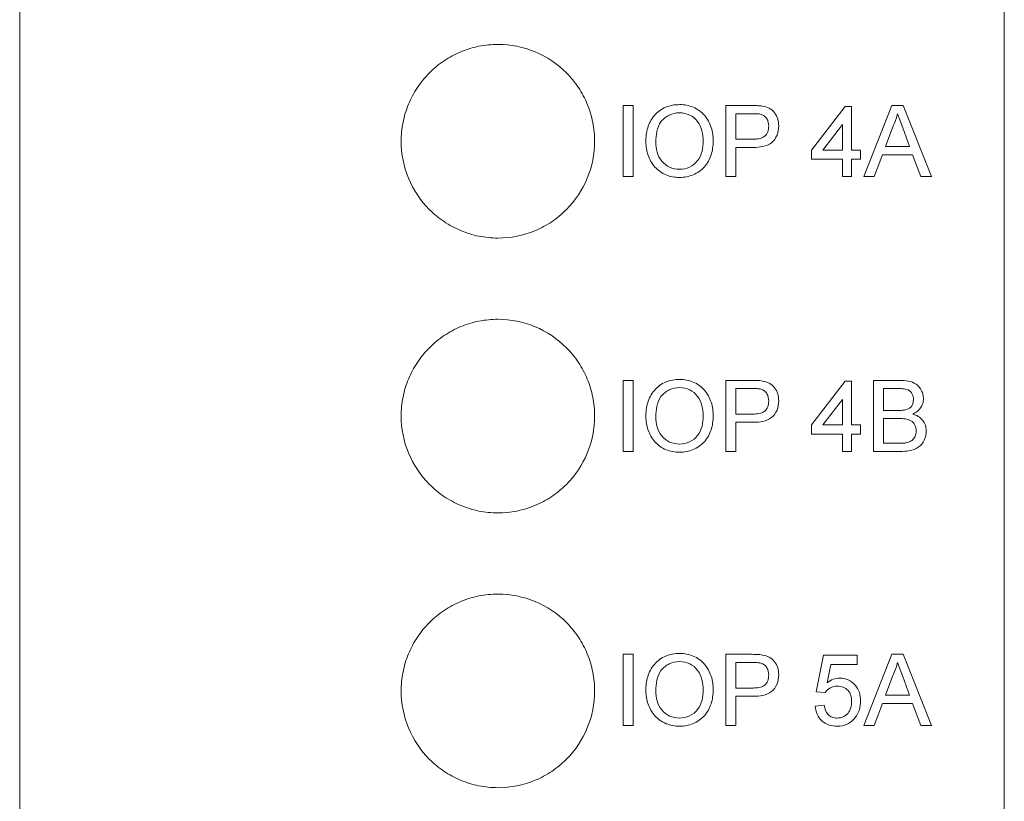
# Model space of a CAD drawing. Header units: millimetres. Extents: x 216 to 455, y 70 to 254.
# Tile 24 of 69: x 338 to 356, y 126 to 140. Entities that reach past the tile are written whole.
import ezdxf

# ---------------------------------------------------------------- set-up
doc = ezdxf.new("R2010")
doc.units = ezdxf.units.MM

msp = doc.modelspace()

# ---------------------------------------------------------------- linework, layer by layer
at = {"color": 7, "linetype": 'Continuous', "lineweight": 15}
for p, q in [((337.765, 218.36), (337.765, 86.465)), ((355.575, 218.36), (355.575, 86.465)), ((348.68, 138.81), (348.68, 137.526)), ((348.861, 138.81), (348.68, 138.81)), ((348.861, 137.526), (348.861, 138.81)), ((350.54, 138.81), (350.54, 137.526)), ((351.012, 138.81), (350.54, 138.81)), ((352.697, 138.793), (352.088, 138.003)), ((352.812, 138.793), (352.697, 138.793)), ((352.812, 138.003), (352.812, 138.793)), ((353.542, 138.81), (353.032, 137.526)), ((353.746, 138.81), (353.542, 138.81)), ((354.256, 137.526), (353.746, 138.81)), ((350.721, 138.201), (350.721, 138.662)), ((350.721, 138.662), (351.028, 138.662)), ((352.291, 138.003), (352.648, 138.466)), ((352.648, 138.466), (352.648, 138.003)), ((353.425, 138.069), (353.556, 138.424)), ((353.738, 138.406), (353.863, 138.069)), ((351.031, 138.201), (350.721, 138.201)), ((350.721, 137.526), (350.721, 138.052)), ((350.721, 138.052), (351.036, 138.052)), ((353.863, 138.069), (353.425, 138.069)), ((352.088, 138.003), (352.088, 137.838)), ((352.648, 138.003), (352.291, 138.003)), ((352.977, 138.003), (352.812, 138.003)), ((352.977, 137.838), (352.977, 138.003)), ((353.224, 137.526), (353.37, 137.921)), ((353.37, 137.921), (353.917, 137.921)), ((353.917, 137.921), (354.064, 137.526)), ((352.088, 137.838), (352.648, 137.838)), ((352.648, 137.838), (352.648, 137.526)), ((352.812, 137.526), (352.812, 137.838)), ((352.812, 137.838), (352.977, 137.838)), ((348.68, 137.526), (348.861, 137.526)), ((350.54, 137.526), (350.721, 137.526)), ((352.648, 137.526), (352.812, 137.526)), ((353.032, 137.526), (353.224, 137.526)), ((354.064, 137.526), (354.256, 137.526)), ((348.861, 133.841), (348.68, 133.841)), ((348.68, 133.841), (348.68, 132.557)), ((348.861, 132.557), (348.861, 133.841)), ((351.012, 133.841), (350.54, 133.841)), ((350.54, 133.841), (350.54, 132.557)), ((352.697, 133.825), (352.088, 133.035)), ((352.812, 133.825), (352.697, 133.825)), ((352.812, 133.035), (352.812, 133.825)), ((353.688, 133.841), (353.208, 133.841)), ((353.208, 133.841), (353.208, 132.557)), ((350.721, 133.232), (350.721, 133.693)), ((350.721, 133.693), (351.028, 133.693)), ((353.389, 133.298), (353.389, 133.693)), ((353.389, 133.693), (353.633, 133.693)), ((352.291, 133.035), (352.648, 133.497)), ((352.648, 133.497), (352.648, 133.035)), ((351.031, 133.232), (350.721, 133.232)), ((353.653, 133.298), (353.389, 133.298)), ((350.721, 132.557), (350.721, 133.084)), ((350.721, 133.084), (351.036, 133.084)), ((353.389, 132.705), (353.389, 133.15)), ((353.389, 133.15), (353.672, 133.15)), ((352.088, 133.035), (352.088, 132.87)), ((352.088, 132.87), (352.648, 132.87)), ((352.648, 133.035), (352.291, 133.035)), ((352.648, 132.87), (352.648, 132.557)), ((352.977, 133.035), (352.812, 133.035)), ((352.812, 132.557), (352.812, 132.87)), ((352.812, 132.87), (352.977, 132.87)), ((352.977, 132.87), (352.977, 133.035)), ((353.692, 132.705), (353.389, 132.705)), ((348.68, 132.557), (348.861, 132.557)), ((350.54, 132.557), (350.721, 132.557)), ((352.648, 132.557), (352.812, 132.557)), ((353.208, 132.557), (353.69, 132.557)), ((348.861, 128.889), (348.68, 128.889)), ((348.68, 128.889), (348.68, 127.604)), ((348.861, 127.604), (348.861, 128.889)), ((351.012, 128.889), (350.54, 128.889)), ((350.54, 128.889), (350.54, 127.604)), ((352.302, 128.872), (352.17, 128.213)), ((352.911, 128.872), (352.302, 128.872)), ((352.911, 128.707), (352.911, 128.872)), ((353.542, 128.889), (353.032, 127.604)), ((353.746, 128.889), (353.542, 128.889)), ((354.256, 127.604), (353.746, 128.889)), ((350.721, 128.279), (350.721, 128.74)), ((350.721, 128.74), (351.028, 128.74)), ((352.371, 128.375), (352.437, 128.707)), ((352.437, 128.707), (352.911, 128.707)), ((353.425, 128.148), (353.556, 128.503)), ((353.738, 128.485), (353.863, 128.148)), ((351.031, 128.279), (350.721, 128.279)), ((350.721, 127.604), (350.721, 128.131)), ((350.721, 128.131), (351.036, 128.131)), ((352.17, 128.213), (352.335, 128.197)), ((353.863, 128.148), (353.425, 128.148)), ((352.318, 127.967), (352.154, 127.95)), ((353.224, 127.604), (353.37, 127.999)), ((353.37, 127.999), (353.917, 127.999)), ((353.917, 127.999), (354.064, 127.604)), ((348.68, 127.604), (348.861, 127.604)), ((350.54, 127.604), (350.721, 127.604)), ((353.032, 127.604), (353.224, 127.604)), ((354.064, 127.604), (354.256, 127.604))]:
    msp.add_line(p, q, dxfattribs=at)
for points, knots in [([(348.165, 138.164), (348.165, 138.279), (348.154, 138.392), (348.11, 138.615), (348.076, 138.726), (347.989, 138.938), (347.936, 139.038), (347.809, 139.228), (347.735, 139.318), (347.493, 139.561), (347.298, 139.692), (346.876, 139.867), (346.645, 139.914), (346.302, 139.914), (346.186, 139.902), (345.96, 139.857), (345.851, 139.824), (345.639, 139.736), (345.536, 139.681), (345.346, 139.554), (345.258, 139.481), (345.095, 139.318), (345.023, 139.229), (344.896, 139.04), (344.842, 138.938), (344.754, 138.726), (344.721, 138.617), (344.677, 138.393), (344.665, 138.278), (344.665, 137.936), (344.711, 137.707), (344.884, 137.286), (345.014, 137.091), (345.255, 136.848), (345.345, 136.774), (345.536, 136.647), (345.636, 136.593), (345.848, 136.504), (345.96, 136.47), (346.184, 136.425), (346.298, 136.414), (346.645, 136.413), (346.873, 136.459), (347.192, 136.591), (347.293, 136.645), (347.483, 136.772), (347.573, 136.846), (347.815, 137.089), (347.945, 137.284), (348.119, 137.704), (348.165, 137.933), (348.165, 138.164)], [0, 0, 0, 0, 0.03125, 0.03125, 0.0625, 0.0625, 0.09375, 0.09375, 0.125, 0.125, 0.1875, 0.1875, 0.25, 0.25, 0.28125, 0.28125, 0.3125, 0.3125, 0.34375, 0.34375, 0.375, 0.375, 0.40625, 0.40625, 0.4375, 0.4375, 0.46875, 0.46875, 0.5, 0.5, 0.5625, 0.5625, 0.625, 0.625, 0.65625, 0.65625, 0.6875, 0.6875, 0.71875, 0.71875, 0.75, 0.75, 0.8125, 0.8125, 0.84375, 0.84375, 0.875, 0.875, 0.9375, 0.9375, 1, 1, 1, 1]), ([(349.702, 138.826), (349.615, 138.824), (349.529, 138.812), (349.371, 138.745), (349.301, 138.693), (349.189, 138.564), (349.149, 138.486), (349.101, 138.322), (349.093, 138.236), (349.092, 138.151)], [0, 0, 0, 0, 0.25, 0.25, 0.5, 0.5, 0.75, 0.75, 1, 1, 1, 1]), ([(350.31, 138.166), (350.308, 138.25), (350.299, 138.333), (350.248, 138.493), (350.208, 138.569), (350.097, 138.696), (350.026, 138.745), (349.872, 138.811), (349.786, 138.825), (349.702, 138.826)], [0, 0, 0, 0, 0.25, 0.25, 0.5, 0.5, 0.75, 0.75, 1, 1, 1, 1]), ([(351.203, 138.798), (351.187, 138.8), (351.171, 138.803), (351.155, 138.804), (351.139, 138.806), (351.123, 138.807), (351.108, 138.808), (351.076, 138.809), (351.044, 138.81), (351.012, 138.81)], [0, 0, 0, 0, 0.0000477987, 0.0000477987, 0.0000477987, 0.0000955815, 0.0000955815, 0.0000955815, 0.0001909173, 0.0001909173, 0.0001909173, 0.0001909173]), ([(351.495, 138.441), (351.494, 138.483), (351.49, 138.524), (351.464, 138.605), (351.445, 138.643), (351.394, 138.711), (351.361, 138.739), (351.286, 138.779), (351.244, 138.79), (351.203, 138.798)], [0, 0, 0, 0, 0.25, 0.25, 0.5, 0.5, 0.75, 0.75, 1, 1, 1, 1]), ([(349.273, 138.149), (349.274, 138.213), (349.277, 138.277), (349.304, 138.403), (349.326, 138.465), (349.404, 138.569), (349.457, 138.609), (349.572, 138.665), (349.638, 138.677), (349.703, 138.678)], [0, 0, 0, 0, 0.25, 0.25, 0.5, 0.5, 0.75, 0.75, 1, 1, 1, 1]), ([(349.703, 138.678), (349.766, 138.677), (349.828, 138.665), (349.941, 138.611), (349.991, 138.57), (350.065, 138.47), (350.091, 138.412), (350.122, 138.292), (350.128, 138.229), (350.129, 138.167)], [0, 0, 0, 0, 0.25, 0.25, 0.5, 0.5, 0.75, 0.75, 1, 1, 1, 1]), ([(351.028, 138.662), (351.041, 138.662), (351.053, 138.661), (351.065, 138.661), (351.078, 138.661), (351.09, 138.661), (351.103, 138.66), (351.127, 138.659), (351.152, 138.656), (351.176, 138.65)], [0, 0, 0, 0, 0.0000371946, 0.0000371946, 0.0000371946, 0.0000743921, 0.0000743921, 0.0000743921, 0.0001487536, 0.0001487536, 0.0001487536, 0.0001487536]), ([(351.176, 138.65), (351.198, 138.643), (351.218, 138.633), (351.254, 138.604), (351.269, 138.587), (351.305, 138.527), (351.313, 138.481), (351.314, 138.436)], [0, 0, 0, 0, 0.25, 0.25, 0.5, 0.5, 1, 1, 1, 1]), ([(353.556, 138.424), (353.575, 138.462), (353.593, 138.5), (353.607, 138.539), (353.615, 138.559), (353.622, 138.579), (353.628, 138.6), (353.634, 138.62), (353.639, 138.641), (353.644, 138.662)], [0, 0, 0, 0, 0.0001264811, 0.0001264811, 0.0001264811, 0.0001904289, 0.0001904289, 0.0001904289, 0.0002546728, 0.0002546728, 0.0002546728, 0.0002546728]), ([(353.644, 138.662), (353.651, 138.64), (353.66, 138.619), (353.667, 138.598), (353.675, 138.577), (353.683, 138.555), (353.691, 138.534), (353.707, 138.492), (353.723, 138.449), (353.738, 138.406)], [0, 0, 0, 0, 0.0000683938, 0.0000683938, 0.0000683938, 0.0001367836, 0.0001367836, 0.0001367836, 0.0002735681, 0.0002735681, 0.0002735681, 0.0002735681]), ([(351.314, 138.436), (351.313, 138.4), (351.309, 138.365), (351.284, 138.3), (351.263, 138.27), (351.206, 138.228), (351.171, 138.217), (351.102, 138.203), (351.067, 138.201), (351.031, 138.201)], [0, 0, 0, 0, 0.25, 0.25, 0.5, 0.5, 0.75, 0.75, 1, 1, 1, 1]), ([(351.036, 138.052), (351.094, 138.053), (351.151, 138.056), (351.264, 138.08), (351.321, 138.1), (351.409, 138.171), (351.442, 138.221), (351.486, 138.326), (351.494, 138.383), (351.495, 138.441)], [0, 0, 0, 0, 0.25, 0.25, 0.5, 0.5, 0.75, 0.75, 1, 1, 1, 1]), ([(349.092, 138.151), (349.092, 138.068), (349.105, 137.988), (349.16, 137.832), (349.2, 137.759), (349.312, 137.636), (349.381, 137.588), (349.534, 137.524), (349.617, 137.51), (349.701, 137.509)], [0, 0, 0, 0, 0.25, 0.25, 0.5, 0.5, 0.75, 0.75, 1, 1, 1, 1]), ([(349.7, 137.657), (349.639, 137.659), (349.577, 137.669), (349.467, 137.72), (349.418, 137.759), (349.34, 137.853), (349.312, 137.909), (349.279, 138.026), (349.274, 138.088), (349.273, 138.149)], [0, 0, 0, 0, 0.25, 0.25, 0.5, 0.5, 0.75, 0.75, 1, 1, 1, 1]), ([(350.129, 138.167), (350.128, 138.105), (350.123, 138.043), (350.093, 137.923), (350.067, 137.864), (349.99, 137.765), (349.94, 137.724), (349.827, 137.669), (349.763, 137.659), (349.7, 137.657)], [0, 0, 0, 0, 0.25, 0.25, 0.5, 0.5, 0.75, 0.75, 1, 1, 1, 1]), ([(349.701, 137.509), (349.785, 137.511), (349.869, 137.525), (350.024, 137.59), (350.096, 137.637), (350.206, 137.763), (350.247, 137.838), (350.298, 137.997), (350.308, 138.081), (350.31, 138.166)], [0, 0, 0, 0, 0.25, 0.25, 0.5, 0.5, 0.75, 0.75, 1, 1, 1, 1]), ([(348.165, 133.196), (348.165, 133.311), (348.154, 133.424), (348.11, 133.647), (348.077, 133.758), (347.989, 133.969), (347.936, 134.07), (347.809, 134.26), (347.735, 134.35), (347.494, 134.593), (347.298, 134.724), (346.876, 134.899), (346.645, 134.945), (346.302, 134.946), (346.186, 134.934), (345.96, 134.889), (345.851, 134.856), (345.639, 134.768), (345.536, 134.713), (345.346, 134.586), (345.258, 134.513), (345.095, 134.35), (345.022, 134.261), (344.896, 134.071), (344.841, 133.969), (344.754, 133.758), (344.721, 133.649), (344.677, 133.425), (344.665, 133.31), (344.665, 132.968), (344.711, 132.739), (344.884, 132.319), (345.014, 132.123), (345.255, 131.881), (345.345, 131.807), (345.535, 131.679), (345.636, 131.625), (345.848, 131.536), (345.959, 131.502), (346.184, 131.457), (346.298, 131.446), (346.645, 131.445), (346.873, 131.491), (347.192, 131.623), (347.293, 131.677), (347.483, 131.804), (347.573, 131.879), (347.815, 132.121), (347.945, 132.316), (348.119, 132.736), (348.165, 132.965), (348.165, 133.196)], [0, 0, 0, 0, 0.03125, 0.03125, 0.0625, 0.0625, 0.09375, 0.09375, 0.125, 0.125, 0.1875, 0.1875, 0.25, 0.25, 0.28125, 0.28125, 0.3125, 0.3125, 0.34375, 0.34375, 0.375, 0.375, 0.40625, 0.40625, 0.4375, 0.4375, 0.46875, 0.46875, 0.5, 0.5, 0.5625, 0.5625, 0.625, 0.625, 0.65625, 0.65625, 0.6875, 0.6875, 0.71875, 0.71875, 0.75, 0.75, 0.8125, 0.8125, 0.84375, 0.84375, 0.875, 0.875, 0.9375, 0.9375, 1, 1, 1, 1]), ([(349.702, 133.858), (349.615, 133.856), (349.529, 133.844), (349.371, 133.777), (349.301, 133.724), (349.189, 133.595), (349.149, 133.517), (349.101, 133.353), (349.093, 133.268), (349.092, 133.182)], [0, 0, 0, 0, 0.25, 0.25, 0.5, 0.5, 0.75, 0.75, 1, 1, 1, 1]), ([(350.31, 133.197), (350.308, 133.281), (350.299, 133.364), (350.248, 133.524), (350.208, 133.6), (350.097, 133.727), (350.026, 133.776), (349.872, 133.843), (349.787, 133.856), (349.702, 133.858)], [0, 0, 0, 0, 0.25, 0.25, 0.5, 0.5, 0.75, 0.75, 1, 1, 1, 1]), ([(351.203, 133.829), (351.187, 133.832), (351.171, 133.834), (351.155, 133.836), (351.139, 133.837), (351.123, 133.838), (351.108, 133.839), (351.076, 133.841), (351.044, 133.841), (351.012, 133.841)], [0, 0, 0, 0, 0.0000477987, 0.0000477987, 0.0000477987, 0.0000955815, 0.0000955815, 0.0000955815, 0.0001909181, 0.0001909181, 0.0001909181, 0.0001909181]), ([(351.495, 133.472), (351.494, 133.514), (351.49, 133.556), (351.464, 133.637), (351.445, 133.675), (351.394, 133.742), (351.361, 133.77), (351.286, 133.81), (351.245, 133.821), (351.203, 133.829)], [0, 0, 0, 0, 0.25, 0.25, 0.5, 0.5, 0.75, 0.75, 1, 1, 1, 1]), ([(354.113, 133.509), (354.112, 133.534), (354.11, 133.559), (354.098, 133.608), (354.089, 133.632), (354.054, 133.7), (354.021, 133.74), (353.939, 133.799), (353.89, 133.817), (353.791, 133.838), (353.739, 133.841), (353.688, 133.841)], [0, 0, 0, 0, 0.125, 0.125, 0.25, 0.25, 0.5, 0.5, 0.75, 0.75, 1, 1, 1, 1]), ([(349.273, 133.18), (349.274, 133.245), (349.277, 133.309), (349.304, 133.434), (349.326, 133.497), (349.404, 133.601), (349.456, 133.64), (349.572, 133.697), (349.638, 133.708), (349.703, 133.71)], [0, 0, 0, 0, 0.25, 0.25, 0.5, 0.5, 0.75, 0.75, 1, 1, 1, 1]), ([(349.703, 133.71), (349.766, 133.708), (349.828, 133.696), (349.941, 133.642), (349.991, 133.602), (350.065, 133.502), (350.091, 133.444), (350.122, 133.323), (350.128, 133.261), (350.129, 133.199)], [0, 0, 0, 0, 0.25, 0.25, 0.5, 0.5, 0.75, 0.75, 1, 1, 1, 1]), ([(351.028, 133.693), (351.041, 133.693), (351.053, 133.693), (351.065, 133.693), (351.078, 133.693), (351.09, 133.692), (351.103, 133.692), (351.127, 133.69), (351.152, 133.688), (351.176, 133.682)], [0, 0, 0, 0, 0.0000371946, 0.0000371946, 0.0000371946, 0.0000743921, 0.0000743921, 0.0000743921, 0.0001487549, 0.0001487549, 0.0001487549, 0.0001487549]), ([(351.176, 133.682), (351.198, 133.674), (351.218, 133.665), (351.254, 133.636), (351.269, 133.618), (351.305, 133.559), (351.313, 133.513), (351.314, 133.467)], [0, 0, 0, 0, 0.25, 0.25, 0.5, 0.5, 1, 1, 1, 1]), ([(353.633, 133.693), (353.668, 133.693), (353.702, 133.692), (353.77, 133.687), (353.805, 133.683), (353.869, 133.653), (353.894, 133.626), (353.925, 133.563), (353.931, 133.528), (353.932, 133.493)], [0, 0, 0, 0, 0.25, 0.25, 0.5, 0.5, 0.75, 0.75, 1, 1, 1, 1]), ([(351.314, 133.467), (351.313, 133.432), (351.309, 133.397), (351.284, 133.332), (351.263, 133.302), (351.206, 133.26), (351.171, 133.248), (351.102, 133.235), (351.067, 133.233), (351.031, 133.232)], [0, 0, 0, 0, 0.25, 0.25, 0.5, 0.5, 0.75, 0.75, 1, 1, 1, 1]), ([(351.036, 133.084), (351.094, 133.085), (351.151, 133.088), (351.264, 133.112), (351.321, 133.132), (351.409, 133.203), (351.442, 133.252), (351.486, 133.358), (351.494, 133.415), (351.495, 133.472)], [0, 0, 0, 0, 0.25, 0.25, 0.5, 0.5, 0.75, 0.75, 1, 1, 1, 1]), ([(353.932, 133.493), (353.93, 133.454), (353.924, 133.414), (353.881, 133.348), (353.845, 133.326), (353.808, 133.313)], [0, 0, 0, 0, 0.5, 0.5, 1, 1, 1, 1]), ([(353.92, 133.232), (353.947, 133.246), (353.973, 133.26), (354.02, 133.296), (354.041, 133.318), (354.076, 133.366), (354.09, 133.393), (354.108, 133.449), (354.112, 133.479), (354.113, 133.509)], [0, 0, 0, 0, 0.25, 0.25, 0.5, 0.5, 0.75, 0.75, 1, 1, 1, 1]), ([(353.808, 133.313), (353.795, 133.31), (353.782, 133.307), (353.77, 133.305), (353.757, 133.303), (353.744, 133.302), (353.731, 133.301), (353.705, 133.298), (353.679, 133.298), (353.653, 133.298)], [0, 0, 0, 0, 0.000039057, 0.000039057, 0.000039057, 0.0000779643, 0.0000779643, 0.0000779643, 0.0001554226, 0.0001554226, 0.0001554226, 0.0001554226]), ([(354.162, 132.925), (354.162, 132.96), (354.158, 132.995), (354.136, 133.062), (354.119, 133.093), (354.075, 133.148), (354.048, 133.172), (353.988, 133.209), (353.954, 133.222), (353.92, 133.232)], [0, 0, 0, 0, 0.25, 0.25, 0.5, 0.5, 0.75, 0.75, 1, 1, 1, 1]), ([(349.092, 133.182), (349.092, 133.1), (349.105, 133.019), (349.16, 132.864), (349.2, 132.791), (349.312, 132.668), (349.381, 132.619), (349.534, 132.556), (349.617, 132.542), (349.701, 132.541)], [0, 0, 0, 0, 0.25, 0.25, 0.5, 0.5, 0.75, 0.75, 1, 1, 1, 1]), ([(349.7, 132.689), (349.639, 132.691), (349.577, 132.701), (349.467, 132.752), (349.418, 132.791), (349.34, 132.885), (349.312, 132.941), (349.279, 133.058), (349.274, 133.119), (349.273, 133.18)], [0, 0, 0, 0, 0.25, 0.25, 0.5, 0.5, 0.75, 0.75, 1, 1, 1, 1]), ([(350.129, 133.199), (350.128, 133.136), (350.123, 133.075), (350.093, 132.955), (350.067, 132.896), (349.99, 132.797), (349.94, 132.756), (349.827, 132.701), (349.763, 132.691), (349.7, 132.689)], [0, 0, 0, 0, 0.25, 0.25, 0.5, 0.5, 0.75, 0.75, 1, 1, 1, 1]), ([(349.701, 132.541), (349.785, 132.542), (349.869, 132.556), (350.024, 132.621), (350.096, 132.669), (350.206, 132.795), (350.247, 132.87), (350.298, 133.029), (350.308, 133.113), (350.31, 133.197)], [0, 0, 0, 0, 0.25, 0.25, 0.5, 0.5, 0.75, 0.75, 1, 1, 1, 1]), ([(353.672, 133.15), (353.708, 133.15), (353.745, 133.149), (353.817, 133.139), (353.853, 133.131), (353.917, 133.094), (353.942, 133.066), (353.975, 133.001), (353.98, 132.964), (353.981, 132.928)], [0, 0, 0, 0, 0.25, 0.25, 0.5, 0.5, 0.75, 0.75, 1, 1, 1, 1]), ([(353.69, 132.557), (353.747, 132.558), (353.803, 132.56), (353.915, 132.581), (353.971, 132.599), (354.066, 132.663), (354.101, 132.71), (354.138, 132.786), (354.147, 132.813), (354.16, 132.868), (354.162, 132.897), (354.162, 132.925)], [0, 0, 0, 0, 0.25, 0.25, 0.5, 0.5, 0.75, 0.75, 0.875, 0.875, 1, 1, 1, 1]), ([(353.981, 132.928), (353.98, 132.902), (353.978, 132.877), (353.963, 132.828), (353.951, 132.804), (353.919, 132.764), (353.899, 132.747), (353.852, 132.724), (353.828, 132.717), (353.802, 132.712)], [0, 0, 0, 0, 0.25, 0.25, 0.5, 0.5, 0.75, 0.75, 1, 1, 1, 1]), ([(353.802, 132.712), (353.793, 132.71), (353.784, 132.709), (353.775, 132.708), (353.766, 132.707), (353.757, 132.707), (353.747, 132.706), (353.729, 132.706), (353.711, 132.706), (353.692, 132.705)], [0, 0, 0, 0, 0.00002756, 0.00002756, 0.00002756, 0.0000551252, 0.0000551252, 0.0000551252, 0.000110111, 0.000110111, 0.000110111, 0.000110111]), ([(348.165, 128.228), (348.165, 128.343), (348.154, 128.456), (348.11, 128.679), (348.077, 128.79), (347.989, 129.001), (347.936, 129.102), (347.809, 129.292), (347.736, 129.382), (347.494, 129.625), (347.299, 129.755), (346.877, 129.931), (346.645, 129.977), (346.302, 129.978), (346.185, 129.966), (345.96, 129.921), (345.851, 129.888), (345.638, 129.8), (345.536, 129.745), (345.346, 129.617), (345.258, 129.545), (345.094, 129.381), (345.022, 129.293), (344.896, 129.103), (344.841, 129.001), (344.754, 128.789), (344.721, 128.681), (344.677, 128.457), (344.665, 128.342), (344.665, 128), (344.711, 127.771), (344.884, 127.351), (345.014, 127.155), (345.255, 126.913), (345.345, 126.839), (345.535, 126.711), (345.636, 126.657), (345.847, 126.568), (345.959, 126.534), (346.184, 126.489), (346.298, 126.478), (346.645, 126.477), (346.873, 126.523), (347.193, 126.655), (347.293, 126.709), (347.484, 126.837), (347.574, 126.911), (347.816, 127.153), (347.945, 127.348), (348.119, 127.768), (348.165, 127.997), (348.165, 128.228)], [0, 0, 0, 0, 0.03125, 0.03125, 0.0625, 0.0625, 0.09375, 0.09375, 0.125, 0.125, 0.1875, 0.1875, 0.25, 0.25, 0.28125, 0.28125, 0.3125, 0.3125, 0.34375, 0.34375, 0.375, 0.375, 0.40625, 0.40625, 0.4375, 0.4375, 0.46875, 0.46875, 0.5, 0.5, 0.5625, 0.5625, 0.625, 0.625, 0.65625, 0.65625, 0.6875, 0.6875, 0.71875, 0.71875, 0.75, 0.75, 0.8125, 0.8125, 0.84375, 0.84375, 0.875, 0.875, 0.9375, 0.9375, 1, 1, 1, 1]), ([(349.702, 128.905), (349.615, 128.903), (349.529, 128.891), (349.371, 128.824), (349.301, 128.771), (349.189, 128.642), (349.149, 128.564), (349.1, 128.4), (349.093, 128.315), (349.092, 128.229)], [0, 0, 0, 0, 0.25, 0.25, 0.5, 0.5, 0.75, 0.75, 1, 1, 1, 1]), ([(350.31, 128.244), (350.308, 128.328), (350.299, 128.411), (350.248, 128.571), (350.208, 128.647), (350.097, 128.774), (350.026, 128.823), (349.872, 128.89), (349.787, 128.903), (349.702, 128.905)], [0, 0, 0, 0, 0.25, 0.25, 0.5, 0.5, 0.75, 0.75, 1, 1, 1, 1]), ([(351.203, 128.876), (351.187, 128.879), (351.171, 128.881), (351.155, 128.883), (351.139, 128.885), (351.123, 128.885), (351.108, 128.886), (351.076, 128.888), (351.044, 128.888), (351.012, 128.889)], [0, 0, 0, 0, 0.0000477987, 0.0000477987, 0.0000477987, 0.0000955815, 0.0000955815, 0.0000955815, 0.0001909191, 0.0001909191, 0.0001909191, 0.0001909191]), ([(351.495, 128.519), (351.494, 128.562), (351.49, 128.603), (351.465, 128.684), (351.445, 128.722), (351.394, 128.789), (351.361, 128.817), (351.286, 128.857), (351.245, 128.868), (351.203, 128.876)], [0, 0, 0, 0, 0.25, 0.25, 0.5, 0.5, 0.75, 0.75, 1, 1, 1, 1]), ([(349.273, 128.227), (349.274, 128.292), (349.277, 128.356), (349.304, 128.481), (349.326, 128.544), (349.404, 128.648), (349.456, 128.688), (349.572, 128.744), (349.637, 128.756), (349.703, 128.757)], [0, 0, 0, 0, 0.25, 0.25, 0.5, 0.5, 0.75, 0.75, 1, 1, 1, 1]), ([(349.703, 128.757), (349.766, 128.755), (349.828, 128.744), (349.941, 128.689), (349.991, 128.649), (350.065, 128.549), (350.091, 128.491), (350.122, 128.37), (350.128, 128.308), (350.129, 128.246)], [0, 0, 0, 0, 0.25, 0.25, 0.5, 0.5, 0.75, 0.75, 1, 1, 1, 1]), ([(351.028, 128.74), (351.041, 128.74), (351.053, 128.74), (351.065, 128.74), (351.078, 128.74), (351.09, 128.739), (351.103, 128.739), (351.127, 128.737), (351.152, 128.735), (351.176, 128.729)], [0, 0, 0, 0, 0.0000371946, 0.0000371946, 0.0000371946, 0.0000743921, 0.0000743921, 0.0000743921, 0.0001487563, 0.0001487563, 0.0001487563, 0.0001487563]), ([(351.176, 128.729), (351.198, 128.722), (351.218, 128.712), (351.254, 128.683), (351.269, 128.665), (351.305, 128.606), (351.313, 128.56), (351.314, 128.514)], [0, 0, 0, 0, 0.25, 0.25, 0.5, 0.5, 1, 1, 1, 1]), ([(353.556, 128.503), (353.575, 128.541), (353.593, 128.579), (353.607, 128.618), (353.615, 128.638), (353.622, 128.658), (353.628, 128.678), (353.634, 128.699), (353.639, 128.72), (353.644, 128.74)], [0, 0, 0, 0, 0.0001266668, 0.0001266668, 0.0001266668, 0.0001907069, 0.0001907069, 0.0001907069, 0.0002550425, 0.0002550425, 0.0002550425, 0.0002550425]), ([(353.644, 128.74), (353.651, 128.719), (353.66, 128.698), (353.667, 128.677), (353.675, 128.655), (353.683, 128.634), (353.691, 128.613), (353.707, 128.57), (353.723, 128.528), (353.738, 128.485)], [0, 0, 0, 0, 0.0000684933, 0.0000684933, 0.0000684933, 0.0001369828, 0.0001369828, 0.0001369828, 0.0002739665, 0.0002739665, 0.0002739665, 0.0002739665]), ([(351.314, 128.514), (351.313, 128.479), (351.309, 128.444), (351.284, 128.379), (351.263, 128.349), (351.206, 128.307), (351.171, 128.296), (351.102, 128.282), (351.067, 128.28), (351.031, 128.279)], [0, 0, 0, 0, 0.25, 0.25, 0.5, 0.5, 0.75, 0.75, 1, 1, 1, 1]), ([(351.036, 128.131), (351.094, 128.132), (351.151, 128.135), (351.264, 128.159), (351.321, 128.179), (351.409, 128.25), (351.442, 128.3), (351.486, 128.405), (351.494, 128.462), (351.495, 128.519)], [0, 0, 0, 0, 0.25, 0.25, 0.5, 0.5, 0.75, 0.75, 1, 1, 1, 1]), ([(352.6, 128.46), (352.558, 128.46), (352.517, 128.452), (352.44, 128.422), (352.404, 128.4), (352.371, 128.375)], [0, 0, 0, 0, 0.5, 0.5, 1, 1, 1, 1]), ([(352.977, 128.045), (352.976, 128.097), (352.97, 128.148), (352.938, 128.247), (352.912, 128.293), (352.843, 128.373), (352.801, 128.406), (352.706, 128.45), (352.653, 128.459), (352.6, 128.46)], [0, 0, 0, 0, 0.25, 0.25, 0.5, 0.5, 0.75, 0.75, 1, 1, 1, 1]), ([(350.129, 128.246), (350.128, 128.183), (350.123, 128.122), (350.093, 128.002), (350.067, 127.943), (349.99, 127.844), (349.941, 127.803), (349.827, 127.748), (349.763, 127.738), (349.7, 127.736)], [0, 0, 0, 0, 0.25, 0.25, 0.5, 0.5, 0.75, 0.75, 1, 1, 1, 1]), ([(349.701, 127.588), (349.785, 127.59), (349.869, 127.604), (350.024, 127.669), (350.096, 127.716), (350.206, 127.842), (350.247, 127.917), (350.298, 128.076), (350.308, 128.16), (350.31, 128.244)], [0, 0, 0, 0, 0.25, 0.25, 0.5, 0.5, 0.75, 0.75, 1, 1, 1, 1]), ([(352.335, 128.197), (352.36, 128.233), (352.391, 128.263), (352.467, 128.305), (352.511, 128.311), (352.555, 128.312)], [0, 0, 0, 0, 0.5, 0.5, 1, 1, 1, 1]), ([(352.555, 128.312), (352.591, 128.311), (352.626, 128.308), (352.694, 128.284), (352.725, 128.264), (352.772, 128.209), (352.789, 128.176), (352.808, 128.107), (352.812, 128.071), (352.812, 128.035)], [0, 0, 0, 0, 0.25, 0.25, 0.5, 0.5, 0.75, 0.75, 1, 1, 1, 1]), ([(349.092, 128.229), (349.092, 128.147), (349.105, 128.066), (349.16, 127.911), (349.2, 127.838), (349.312, 127.715), (349.381, 127.667), (349.534, 127.603), (349.617, 127.589), (349.701, 127.588)], [0, 0, 0, 0, 0.25, 0.25, 0.5, 0.5, 0.75, 0.75, 1, 1, 1, 1]), ([(349.7, 127.736), (349.639, 127.738), (349.577, 127.748), (349.467, 127.799), (349.418, 127.838), (349.34, 127.932), (349.312, 127.988), (349.279, 128.105), (349.274, 128.166), (349.273, 128.227)], [0, 0, 0, 0, 0.25, 0.25, 0.5, 0.5, 0.75, 0.75, 1, 1, 1, 1]), ([(352.154, 127.95), (352.159, 127.901), (352.169, 127.852), (352.211, 127.761), (352.24, 127.72), (352.314, 127.652), (352.358, 127.627), (352.452, 127.595), (352.503, 127.589), (352.553, 127.588)], [0, 0, 0, 0, 0.25, 0.25, 0.5, 0.5, 0.75, 0.75, 1, 1, 1, 1]), ([(352.554, 127.736), (352.523, 127.737), (352.493, 127.74), (352.435, 127.762), (352.409, 127.779), (352.348, 127.846), (352.329, 127.907), (352.318, 127.967)], [0, 0, 0, 0, 0.25, 0.25, 0.5, 0.5, 1, 1, 1, 1]), ([(352.812, 128.035), (352.812, 127.998), (352.808, 127.961), (352.789, 127.89), (352.773, 127.856), (352.727, 127.796), (352.697, 127.772), (352.629, 127.743), (352.591, 127.737), (352.554, 127.736)], [0, 0, 0, 0, 0.25, 0.25, 0.5, 0.5, 0.75, 0.75, 1, 1, 1, 1]), ([(352.879, 127.744), (352.911, 127.787), (352.938, 127.835), (352.97, 127.937), (352.976, 127.991), (352.977, 128.045)], [0, 0, 0, 0, 0.5, 0.5, 1, 1, 1, 1]), ([(352.553, 127.588), (352.616, 127.589), (352.679, 127.599), (352.763, 127.639), (352.79, 127.656), (352.838, 127.696), (352.859, 127.719), (352.879, 127.744)], [0, 0, 0, 0, 0.5, 0.5, 0.75, 0.75, 1, 1, 1, 1])]:
    msp.add_open_spline(points, degree=3, knots=knots, dxfattribs=at)

doc.saveas('drawing.dxf')
